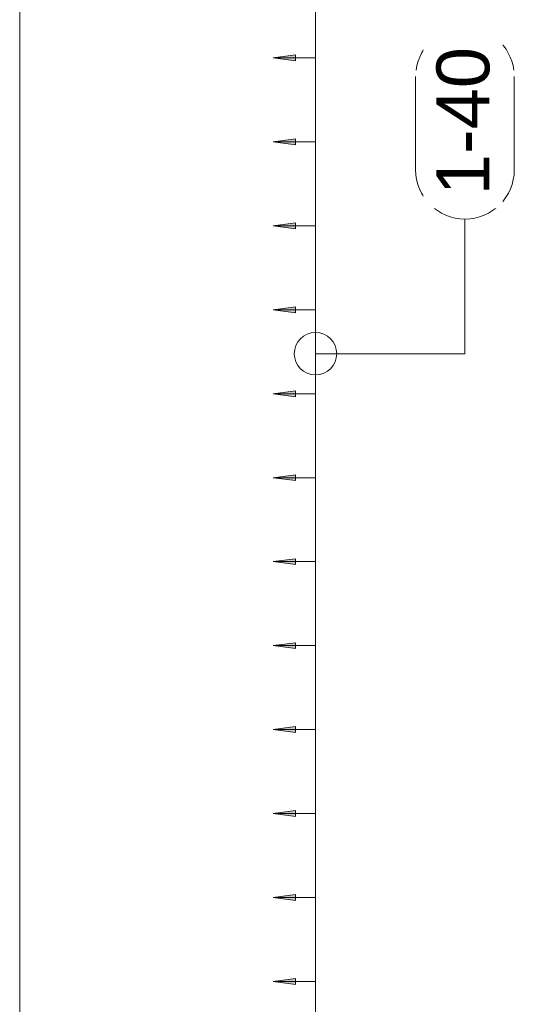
# Model space of a CAD drawing. Header units: millimetres. Extents: x 4307 to 42792, y 1610 to 10025.
# Tile 145 of 256: x 24630 to 25214, y 3197 to 4358. Entities that reach past the tile are written whole.
import ezdxf

# ---------------------------------------------------------------- set-up
doc = ezdxf.new("R2010")
doc.units = ezdxf.units.MM
for name, color, linetype, lineweight in [('A-ANNO-DIMS', 211, 'Continuous', 5), ('A-ANNO-DIMS-25', 211, 'Continuous', 5), ('S-COLS', 52, 'Continuous', 9), ('S-RBAR-IDEN', 171, 'Continuous', 5)]:
    doc.layers.add(name, color=color, linetype=linetype, lineweight=lineweight)
doc.styles.add('Arial_1', font='arial.ttf', dxfattribs={"height": 62.5})
doc.dimstyles.new('Výztuž_kusy__řezy__3', dxfattribs={"dimscale": 304.8, "dimtxt": 0.18, "dimasz": 0, "dimexe": 0, "dimexo": 0.0625, "dimgap": 0.082021, "dimtad": 1, "dimdec": 0, "dimzin": 0, "dimdsep": 46, "dimtxsty": 'Arial_1', "dimblk1": 'NONE', "dimblk2": 'NONE', "dimsah": 1, "dimcen": 0.09, "dimazin": 0, "dimtfac": 1, "dimtdec": 4, "dimtix": 1, "dimtmove": 0, "dimatfit": 3, "dimfxl": 0.164042, "dimfxlon": 1, "dimtvp": 1, "dimtfill": 1, "dimtolj": 1, "dimtzin": 0, "dimarcsym": 2})

# ---------------------------------------------------------------- blocks, each defined once
blk = doc.blocks.new('DIMBLOCK713-V1')
at = {"layer": 'A-ANNO-DIMS-25'}
for points in [[(24929.1, 4411.9), (24955.4, 4408.5), (24955.4, 4415.4)], [(24929.1, 4312.9), (24955.4, 4309.5), (24955.4, 4316.4)]]:
    blk.add_hatch(color=256, dxfattribs=at).paths.add_polyline_path(points)
for p, q in [((24955.4, 4415.4), (24929.1, 4411.9)), ((24955.4, 4408.5), (24955.4, 4415.4)), ((24929.1, 4411.9), (24955.4, 4408.5)), ((24979.1, 4411.9), (24929.1, 4411.9)), ((24979.1, 4411.9), (24979.1, 4312.9)), ((24979.1, 4411.9), (24979.1, 4411.9)), ((24955.4, 4316.4), (24929.1, 4312.9)), ((24929.1, 4312.9), (24955.4, 4309.5)), ((24979.1, 4312.9), (24929.1, 4312.9)), ((24955.4, 4309.5), (24955.4, 4316.4)), ((24979.1, 4312.9), (24979.1, 4312.9))]:
    blk.add_line(p, q, dxfattribs=at)
blk = doc.blocks.new('_None')
blk = doc.blocks.new('DIMBLOCK714-V1')
at = {"layer": 'A-ANNO-DIMS-25'}
for points in [[(24929.1, 4312.9), (24955.4, 4309.5), (24955.4, 4316.4)], [(24929.1, 4213.9), (24955.4, 4210.5), (24955.4, 4217.4)]]:
    blk.add_hatch(color=256, dxfattribs=at).paths.add_polyline_path(points)
for p, q in [((24955.4, 4316.4), (24929.1, 4312.9)), ((24929.1, 4312.9), (24955.4, 4309.5)), ((24979.1, 4312.9), (24929.1, 4312.9)), ((24955.4, 4309.5), (24955.4, 4316.4)), ((24979.1, 4312.9), (24979.1, 4213.9)), ((24979.1, 4312.9), (24979.1, 4312.9)), ((24955.4, 4217.4), (24929.1, 4213.9)), ((24955.4, 4210.5), (24955.4, 4217.4)), ((24929.1, 4213.9), (24955.4, 4210.5)), ((24979.1, 4213.9), (24929.1, 4213.9)), ((24979.1, 4213.9), (24979.1, 4213.9))]:
    blk.add_line(p, q, dxfattribs=at)
blk = doc.blocks.new('DIMBLOCK715-V1')
at = {"layer": 'A-ANNO-DIMS-25'}
for points in [[(24929.1, 4213.9), (24955.4, 4210.5), (24955.4, 4217.4)], [(24929.1, 4114.9), (24955.4, 4111.4), (24955.4, 4118.4)]]:
    blk.add_hatch(color=256, dxfattribs=at).paths.add_polyline_path(points)
for p, q in [((24955.4, 4217.4), (24929.1, 4213.9)), ((24955.4, 4210.5), (24955.4, 4217.4)), ((24929.1, 4213.9), (24955.4, 4210.5)), ((24979.1, 4213.9), (24929.1, 4213.9)), ((24979.1, 4213.9), (24979.1, 4114.9)), ((24979.1, 4213.9), (24979.1, 4213.9)), ((24955.4, 4118.4), (24929.1, 4114.9)), ((24929.1, 4114.9), (24955.4, 4111.4)), ((24979.1, 4114.9), (24929.1, 4114.9)), ((24955.4, 4111.4), (24955.4, 4118.4)), ((24979.1, 4114.9), (24979.1, 4114.9))]:
    blk.add_line(p, q, dxfattribs=at)
blk = doc.blocks.new('DIMBLOCK716-V1')
at = {"layer": 'A-ANNO-DIMS-25'}
for points in [[(24929.1, 4114.9), (24955.4, 4111.4), (24955.4, 4118.4)], [(24929.1, 4015.9), (24955.4, 4012.4), (24955.4, 4019.4)]]:
    blk.add_hatch(color=256, dxfattribs=at).paths.add_polyline_path(points)
for p, q in [((24955.4, 4118.4), (24929.1, 4114.9)), ((24929.1, 4114.9), (24955.4, 4111.4)), ((24979.1, 4114.9), (24929.1, 4114.9)), ((24955.4, 4111.4), (24955.4, 4118.4)), ((24979.1, 4114.9), (24979.1, 4015.9)), ((24979.1, 4114.9), (24979.1, 4114.9)), ((24955.4, 4019.4), (24929.1, 4015.9)), ((24955.4, 4012.4), (24955.4, 4019.4)), ((24929.1, 4015.9), (24955.4, 4012.4)), ((24979.1, 4015.9), (24929.1, 4015.9)), ((24979.1, 4015.9), (24979.1, 4015.9))]:
    blk.add_line(p, q, dxfattribs=at)
blk = doc.blocks.new('DIMBLOCK717-V1')
at = {"layer": 'A-ANNO-DIMS-25'}
for points in [[(24929.1, 4015.9), (24955.4, 4012.4), (24955.4, 4019.4)], [(24929.1, 3916.9), (24955.4, 3913.4), (24955.4, 3920.4)]]:
    blk.add_hatch(color=256, dxfattribs=at).paths.add_polyline_path(points)
for p, q in [((24955.4, 4019.4), (24929.1, 4015.9)), ((24955.4, 4012.4), (24955.4, 4019.4)), ((24929.1, 4015.9), (24955.4, 4012.4)), ((24979.1, 4015.9), (24929.1, 4015.9)), ((24979.1, 4015.9), (24979.1, 3916.9)), ((24979.1, 4015.9), (24979.1, 4015.9)), ((24955.4, 3920.4), (24929.1, 3916.9)), ((24929.1, 3916.9), (24955.4, 3913.4)), ((24979.1, 3916.9), (24929.1, 3916.9)), ((24955.4, 3913.4), (24955.4, 3920.4)), ((24979.1, 3916.9), (24979.1, 3916.9))]:
    blk.add_line(p, q, dxfattribs=at)
blk = doc.blocks.new('DIMBLOCK718-V1')
at = {"layer": 'A-ANNO-DIMS-25'}
for points in [[(24929.1, 3916.9), (24955.4, 3913.4), (24955.4, 3920.4)], [(24929.1, 3817.9), (24955.4, 3814.4), (24955.4, 3821.3)]]:
    blk.add_hatch(color=256, dxfattribs=at).paths.add_polyline_path(points)
for p, q in [((24955.4, 3920.4), (24929.1, 3916.9)), ((24929.1, 3916.9), (24955.4, 3913.4)), ((24979.1, 3916.9), (24929.1, 3916.9)), ((24955.4, 3913.4), (24955.4, 3920.4)), ((24979.1, 3916.9), (24979.1, 3817.9)), ((24979.1, 3916.9), (24979.1, 3916.9)), ((24955.4, 3821.3), (24929.1, 3817.9)), ((24955.4, 3814.4), (24955.4, 3821.3)), ((24929.1, 3817.9), (24955.4, 3814.4)), ((24979.1, 3817.9), (24929.1, 3817.9)), ((24979.1, 3817.9), (24979.1, 3817.9))]:
    blk.add_line(p, q, dxfattribs=at)
blk = doc.blocks.new('DIMBLOCK719-V1')
at = {"layer": 'A-ANNO-DIMS-25'}
for points in [[(24929.1, 3817.9), (24955.4, 3814.4), (24955.4, 3821.3)], [(24929.1, 3718.9), (24955.4, 3715.4), (24955.4, 3722.3)]]:
    blk.add_hatch(color=256, dxfattribs=at).paths.add_polyline_path(points)
for p, q in [((24955.4, 3821.3), (24929.1, 3817.9)), ((24955.4, 3814.4), (24955.4, 3821.3)), ((24929.1, 3817.9), (24955.4, 3814.4)), ((24979.1, 3817.9), (24929.1, 3817.9)), ((24979.1, 3817.9), (24979.1, 3718.9)), ((24979.1, 3817.9), (24979.1, 3817.9)), ((24955.4, 3722.3), (24929.1, 3718.9)), ((24929.1, 3718.9), (24955.4, 3715.4)), ((24979.1, 3718.9), (24929.1, 3718.9)), ((24955.4, 3715.4), (24955.4, 3722.3)), ((24979.1, 3718.9), (24979.1, 3718.9))]:
    blk.add_line(p, q, dxfattribs=at)
blk = doc.blocks.new('DIMBLOCK720-V1')
at = {"layer": 'A-ANNO-DIMS-25'}
for points in [[(24929.1, 3718.9), (24955.4, 3715.4), (24955.4, 3722.3)], [(24929.1, 3619.9), (24955.4, 3616.4), (24955.4, 3623.3)]]:
    blk.add_hatch(color=256, dxfattribs=at).paths.add_polyline_path(points)
for p, q in [((24955.4, 3722.3), (24929.1, 3718.9)), ((24929.1, 3718.9), (24955.4, 3715.4)), ((24979.1, 3718.9), (24929.1, 3718.9)), ((24955.4, 3715.4), (24955.4, 3722.3)), ((24979.1, 3718.9), (24979.1, 3619.9)), ((24979.1, 3718.9), (24979.1, 3718.9)), ((24955.4, 3623.3), (24929.1, 3619.9)), ((24955.4, 3616.4), (24955.4, 3623.3)), ((24929.1, 3619.9), (24955.4, 3616.4)), ((24979.1, 3619.9), (24929.1, 3619.9)), ((24979.1, 3619.9), (24979.1, 3619.9))]:
    blk.add_line(p, q, dxfattribs=at)
blk = doc.blocks.new('DIMBLOCK721-V1')
at = {"layer": 'A-ANNO-DIMS-25'}
for points in [[(24929.1, 3619.9), (24955.4, 3616.4), (24955.4, 3623.3)], [(24929.1, 3520.9), (24955.4, 3517.4), (24955.4, 3524.3)]]:
    blk.add_hatch(color=256, dxfattribs=at).paths.add_polyline_path(points)
for p, q in [((24955.4, 3623.3), (24929.1, 3619.9)), ((24955.4, 3616.4), (24955.4, 3623.3)), ((24929.1, 3619.9), (24955.4, 3616.4)), ((24979.1, 3619.9), (24929.1, 3619.9)), ((24979.1, 3619.9), (24979.1, 3520.9)), ((24979.1, 3619.9), (24979.1, 3619.9)), ((24955.4, 3524.3), (24929.1, 3520.9)), ((24929.1, 3520.9), (24955.4, 3517.4)), ((24979.1, 3520.9), (24929.1, 3520.9)), ((24955.4, 3517.4), (24955.4, 3524.3)), ((24979.1, 3520.9), (24979.1, 3520.9))]:
    blk.add_line(p, q, dxfattribs=at)
blk = doc.blocks.new('DIMBLOCK722-V1')
at = {"layer": 'A-ANNO-DIMS-25'}
for points in [[(24929.1, 3520.9), (24955.4, 3517.4), (24955.4, 3524.3)], [(24929.1, 3421.9), (24955.4, 3418.4), (24955.4, 3425.3)]]:
    blk.add_hatch(color=256, dxfattribs=at).paths.add_polyline_path(points)
for p, q in [((24955.4, 3524.3), (24929.1, 3520.9)), ((24929.1, 3520.9), (24955.4, 3517.4)), ((24979.1, 3520.9), (24929.1, 3520.9)), ((24955.4, 3517.4), (24955.4, 3524.3)), ((24979.1, 3520.9), (24979.1, 3421.9)), ((24979.1, 3520.9), (24979.1, 3520.9)), ((24955.4, 3425.3), (24929.1, 3421.9)), ((24955.4, 3418.4), (24955.4, 3425.3)), ((24929.1, 3421.9), (24955.4, 3418.4)), ((24979.1, 3421.9), (24929.1, 3421.9)), ((24979.1, 3421.9), (24979.1, 3421.9))]:
    blk.add_line(p, q, dxfattribs=at)
blk = doc.blocks.new('DIMBLOCK723-V1')
at = {"layer": 'A-ANNO-DIMS-25'}
for points in [[(24929.1, 3421.9), (24955.4, 3418.4), (24955.4, 3425.3)], [(24929.1, 3322.9), (24955.4, 3319.4), (24955.4, 3326.3)]]:
    blk.add_hatch(color=256, dxfattribs=at).paths.add_polyline_path(points)
for p, q in [((24955.4, 3425.3), (24929.1, 3421.9)), ((24955.4, 3418.4), (24955.4, 3425.3)), ((24929.1, 3421.9), (24955.4, 3418.4)), ((24979.1, 3421.9), (24929.1, 3421.9)), ((24979.1, 3421.9), (24979.1, 3322.9)), ((24979.1, 3421.9), (24979.1, 3421.9)), ((24955.4, 3326.3), (24929.1, 3322.9)), ((24929.1, 3322.9), (24955.4, 3319.4)), ((24979.1, 3322.9), (24929.1, 3322.9)), ((24955.4, 3319.4), (24955.4, 3326.3)), ((24979.1, 3322.9), (24979.1, 3322.9))]:
    blk.add_line(p, q, dxfattribs=at)
blk = doc.blocks.new('DIMBLOCK724-V1')
at = {"layer": 'A-ANNO-DIMS-25'}
for points in [[(24929.1, 3322.9), (24955.4, 3319.4), (24955.4, 3326.3)], [(24929.1, 3223.9), (24955.4, 3220.4), (24955.4, 3227.3)]]:
    blk.add_hatch(color=256, dxfattribs=at).paths.add_polyline_path(points)
for p, q in [((24955.4, 3326.3), (24929.1, 3322.9)), ((24929.1, 3322.9), (24955.4, 3319.4)), ((24979.1, 3322.9), (24929.1, 3322.9)), ((24955.4, 3319.4), (24955.4, 3326.3)), ((24979.1, 3322.9), (24979.1, 3223.9)), ((24979.1, 3322.9), (24979.1, 3322.9)), ((24955.4, 3227.3), (24929.1, 3223.9)), ((24929.1, 3223.9), (24955.4, 3220.4)), ((24979.1, 3223.9), (24929.1, 3223.9)), ((24955.4, 3220.4), (24955.4, 3227.3)), ((24979.1, 3223.9), (24979.1, 3223.9))]:
    blk.add_line(p, q, dxfattribs=at)
blk = doc.blocks.new('DIMBLOCK725-V1')
at = {"layer": 'A-ANNO-DIMS-25'}
for points in [[(24929.1, 3223.9), (24955.4, 3220.4), (24955.4, 3227.3)], [(24929.1, 3124.8), (24955.4, 3121.4), (24955.4, 3128.3)]]:
    blk.add_hatch(color=256, dxfattribs=at).paths.add_polyline_path(points)
for p, q in [((24955.4, 3227.3), (24929.1, 3223.9)), ((24929.1, 3223.9), (24955.4, 3220.4)), ((24979.1, 3223.9), (24929.1, 3223.9)), ((24955.4, 3220.4), (24955.4, 3227.3)), ((24979.1, 3223.9), (24979.1, 3124.8)), ((24979.1, 3223.9), (24979.1, 3223.9)), ((24955.4, 3128.3), (24929.1, 3124.8)), ((24929.1, 3124.8), (24955.4, 3121.4)), ((24979.1, 3124.8), (24929.1, 3124.8)), ((24955.4, 3121.4), (24955.4, 3128.3)), ((24979.1, 3124.8), (24979.1, 3124.8))]:
    blk.add_line(p, q, dxfattribs=at)
blk = doc.blocks.new('DIMBLOCK731-V1')
at = {"layer": 'A-ANNO-DIMS-25'}
for points in [[(24929.1, 5600), (24955.4, 5596.5), (24955.4, 5603.5)], [(24929.1, 5501), (24955.4, 5497.5), (24955.4, 5504.5)], [(24929.1, 5402), (24955.4, 5398.5), (24955.4, 5405.4)], [(24929.1, 5303), (24955.4, 5299.5), (24955.4, 5306.4)], [(24929.1, 5204), (24955.4, 5200.5), (24955.4, 5207.4)], [(24929.1, 5105), (24955.4, 5101.5), (24955.4, 5108.4)], [(24929.1, 5006), (24955.4, 5002.5), (24955.4, 5009.4)], [(24929.1, 4907), (24955.4, 4903.5), (24955.4, 4910.4)], [(24929.1, 4808), (24955.4, 4804.5), (24955.4, 4811.4)], [(24929.1, 4708.9), (24955.4, 4705.5), (24955.4, 4712.4)], [(24929.1, 4609.9), (24955.4, 4606.5), (24955.4, 4613.4)], [(24929.1, 4510.9), (24955.4, 4507.5), (24955.4, 4514.4)], [(24929.1, 4411.9), (24955.4, 4408.5), (24955.4, 4415.4)], [(24929.1, 4312.9), (24955.4, 4309.5), (24955.4, 4316.4)], [(24929.1, 4213.9), (24955.4, 4210.5), (24955.4, 4217.4)], [(24929.1, 4114.9), (24955.4, 4111.4), (24955.4, 4118.4)], [(24929.1, 4015.9), (24955.4, 4012.4), (24955.4, 4019.4)], [(24929.1, 3916.9), (24955.4, 3913.4), (24955.4, 3920.4)], [(24929.1, 3817.9), (24955.4, 3814.4), (24955.4, 3821.3)], [(24929.1, 3718.9), (24955.4, 3715.4), (24955.4, 3722.3)], [(24929.1, 3619.9), (24955.4, 3616.4), (24955.4, 3623.3)], [(24929.1, 3520.9), (24955.4, 3517.4), (24955.4, 3524.3)], [(24929.1, 3421.9), (24955.4, 3418.4), (24955.4, 3425.3)], [(24929.1, 3322.9), (24955.4, 3319.4), (24955.4, 3326.3)], [(24929.1, 3223.9), (24955.4, 3220.4), (24955.4, 3227.3)], [(24929.1, 3124.8), (24955.4, 3121.4), (24955.4, 3128.3)], [(24929.1, 3025.8), (24955.4, 3022.4), (24955.4, 3029.3)], [(24929.1, 2926.8), (24955.4, 2923.4), (24955.4, 2930.3)], [(24929.1, 2827.8), (24955.4, 2824.4), (24955.4, 2831.3)], [(24929.1, 2728.8), (24955.4, 2725.4), (24955.4, 2732.3)], [(24929.1, 2629.8), (24955.4, 2626.4), (24955.4, 2633.3)]]:
    blk.add_hatch(color=256, dxfattribs=at).paths.add_polyline_path(points)
for p, q in [((24955.4, 5603.5), (24929.1, 5600)), ((24929.1, 5600), (24955.4, 5596.5)), ((24979.1, 5600), (24929.1, 5600)), ((24955.4, 5596.5), (24955.4, 5603.5)), ((24979.1, 5600), (24979.1, 2629.8)), ((24979.1, 5600), (24979.1, 5501)), ((24979.1, 5600), (24979.1, 5600)), ((24955.4, 5504.5), (24929.1, 5501)), ((24955.4, 5497.5), (24955.4, 5504.5)), ((24929.1, 5501), (24955.4, 5497.5)), ((24979.1, 5501), (24929.1, 5501)), ((24979.1, 5501), (24979.1, 5402)), ((24979.1, 5501), (24979.1, 5501)), ((24955.4, 5405.4), (24929.1, 5402)), ((24929.1, 5402), (24955.4, 5398.5)), ((24979.1, 5402), (24929.1, 5402)), ((24955.4, 5398.5), (24955.4, 5405.4)), ((24979.1, 5402), (24979.1, 5303)), ((24979.1, 5402), (24979.1, 5402)), ((24955.4, 5306.4), (24929.1, 5303)), ((24955.4, 5299.5), (24955.4, 5306.4)), ((24929.1, 5303), (24955.4, 5299.5)), ((24979.1, 5303), (24929.1, 5303)), ((24979.1, 5303), (24979.1, 5204)), ((24979.1, 5303), (24979.1, 5303)), ((24955.4, 5207.4), (24929.1, 5204)), ((24929.1, 5204), (24955.4, 5200.5)), ((24979.1, 5204), (24929.1, 5204)), ((24955.4, 5200.5), (24955.4, 5207.4)), ((24979.1, 5204), (24979.1, 5105)), ((24979.1, 5204), (24979.1, 5204)), ((24955.4, 5108.4), (24929.1, 5105)), ((24929.1, 5105), (24955.4, 5101.5)), ((24979.1, 5105), (24929.1, 5105)), ((24955.4, 5101.5), (24955.4, 5108.4)), ((24979.1, 5105), (24979.1, 5006)), ((24979.1, 5105), (24979.1, 5105)), ((24955.4, 5009.4), (24929.1, 5006)), ((24929.1, 5006), (24955.4, 5002.5)), ((24979.1, 5006), (24929.1, 5006)), ((24955.4, 5002.5), (24955.4, 5009.4)), ((24979.1, 5006), (24979.1, 4907)), ((24979.1, 5006), (24979.1, 5006)), ((24955.4, 4910.4), (24929.1, 4907)), ((24929.1, 4907), (24955.4, 4903.5)), ((24979.1, 4907), (24929.1, 4907)), ((24955.4, 4903.5), (24955.4, 4910.4)), ((24979.1, 4907), (24979.1, 4808)), ((24979.1, 4907), (24979.1, 4907)), ((24955.4, 4811.4), (24929.1, 4808)), ((24929.1, 4808), (24955.4, 4804.5)), ((24979.1, 4808), (24929.1, 4808)), ((24955.4, 4804.5), (24955.4, 4811.4)), ((24979.1, 4808), (24979.1, 4708.9)), ((24979.1, 4808), (24979.1, 4808)), ((24955.4, 4712.4), (24929.1, 4708.9)), ((24929.1, 4708.9), (24955.4, 4705.5)), ((24979.1, 4708.9), (24929.1, 4708.9)), ((24955.4, 4705.5), (24955.4, 4712.4)), ((24979.1, 4708.9), (24979.1, 4609.9)), ((24979.1, 4708.9), (24979.1, 4708.9)), ((24955.4, 4613.4), (24929.1, 4609.9)), ((24929.1, 4609.9), (24955.4, 4606.5)), ((24979.1, 4609.9), (24929.1, 4609.9)), ((24955.4, 4606.5), (24955.4, 4613.4)), ((24979.1, 4609.9), (24979.1, 4510.9)), ((24979.1, 4609.9), (24979.1, 4609.9)), ((24955.4, 4514.4), (24929.1, 4510.9)), ((24929.1, 4510.9), (24955.4, 4507.5)), ((24979.1, 4510.9), (24929.1, 4510.9)), ((24955.4, 4507.5), (24955.4, 4514.4)), ((24979.1, 4510.9), (24979.1, 4411.9)), ((24979.1, 4510.9), (24979.1, 4510.9)), ((24955.4, 4415.4), (24929.1, 4411.9)), ((24955.4, 4408.5), (24955.4, 4415.4)), ((24929.1, 4411.9), (24955.4, 4408.5)), ((24979.1, 4411.9), (24929.1, 4411.9)), ((24979.1, 4411.9), (24979.1, 4312.9)), ((24979.1, 4411.9), (24979.1, 4411.9)), ((24955.4, 4316.4), (24929.1, 4312.9)), ((24929.1, 4312.9), (24955.4, 4309.5)), ((24979.1, 4312.9), (24929.1, 4312.9)), ((24955.4, 4309.5), (24955.4, 4316.4)), ((24979.1, 4312.9), (24979.1, 4213.9)), ((24979.1, 4312.9), (24979.1, 4312.9)), ((24955.4, 4217.4), (24929.1, 4213.9)), ((24955.4, 4210.5), (24955.4, 4217.4)), ((24929.1, 4213.9), (24955.4, 4210.5)), ((24979.1, 4213.9), (24929.1, 4213.9)), ((24979.1, 4213.9), (24979.1, 4114.9)), ((24979.1, 4213.9), (24979.1, 4213.9)), ((24955.4, 4118.4), (24929.1, 4114.9)), ((24929.1, 4114.9), (24955.4, 4111.4)), ((24979.1, 4114.9), (24929.1, 4114.9)), ((24955.4, 4111.4), (24955.4, 4118.4)), ((24979.1, 4114.9), (24979.1, 4015.9)), ((24979.1, 4114.9), (24979.1, 4114.9)), ((24955.4, 4019.4), (24929.1, 4015.9)), ((24955.4, 4012.4), (24955.4, 4019.4)), ((24929.1, 4015.9), (24955.4, 4012.4)), ((24979.1, 4015.9), (24929.1, 4015.9)), ((24979.1, 4015.9), (24979.1, 3916.9)), ((24979.1, 4015.9), (24979.1, 4015.9)), ((24955.4, 3920.4), (24929.1, 3916.9)), ((24929.1, 3916.9), (24955.4, 3913.4)), ((24979.1, 3916.9), (24929.1, 3916.9)), ((24955.4, 3913.4), (24955.4, 3920.4)), ((24979.1, 3916.9), (24979.1, 3817.9)), ((24979.1, 3916.9), (24979.1, 3916.9)), ((24955.4, 3821.3), (24929.1, 3817.9)), ((24955.4, 3814.4), (24955.4, 3821.3)), ((24929.1, 3817.9), (24955.4, 3814.4)), ((24979.1, 3817.9), (24929.1, 3817.9)), ((24979.1, 3817.9), (24979.1, 3718.9)), ((24979.1, 3817.9), (24979.1, 3817.9)), ((24955.4, 3722.3), (24929.1, 3718.9)), ((24929.1, 3718.9), (24955.4, 3715.4)), ((24979.1, 3718.9), (24929.1, 3718.9)), ((24955.4, 3715.4), (24955.4, 3722.3)), ((24979.1, 3718.9), (24979.1, 3619.9)), ((24979.1, 3718.9), (24979.1, 3718.9)), ((24955.4, 3623.3), (24929.1, 3619.9)), ((24955.4, 3616.4), (24955.4, 3623.3)), ((24929.1, 3619.9), (24955.4, 3616.4)), ((24979.1, 3619.9), (24929.1, 3619.9)), ((24979.1, 3619.9), (24979.1, 3520.9)), ((24979.1, 3619.9), (24979.1, 3619.9)), ((24955.4, 3524.3), (24929.1, 3520.9)), ((24929.1, 3520.9), (24955.4, 3517.4)), ((24979.1, 3520.9), (24929.1, 3520.9)), ((24955.4, 3517.4), (24955.4, 3524.3)), ((24979.1, 3520.9), (24979.1, 3421.9)), ((24979.1, 3520.9), (24979.1, 3520.9)), ((24955.4, 3425.3), (24929.1, 3421.9)), ((24955.4, 3418.4), (24955.4, 3425.3)), ((24929.1, 3421.9), (24955.4, 3418.4)), ((24979.1, 3421.9), (24929.1, 3421.9)), ((24979.1, 3421.9), (24979.1, 3322.9)), ((24979.1, 3421.9), (24979.1, 3421.9)), ((24955.4, 3326.3), (24929.1, 3322.9)), ((24929.1, 3322.9), (24955.4, 3319.4)), ((24979.1, 3322.9), (24929.1, 3322.9)), ((24955.4, 3319.4), (24955.4, 3326.3)), ((24979.1, 3322.9), (24979.1, 3223.9)), ((24979.1, 3322.9), (24979.1, 3322.9)), ((24955.4, 3227.3), (24929.1, 3223.9)), ((24929.1, 3223.9), (24955.4, 3220.4)), ((24979.1, 3223.9), (24929.1, 3223.9)), ((24955.4, 3220.4), (24955.4, 3227.3)), ((24979.1, 3223.9), (24979.1, 3124.8)), ((24979.1, 3223.9), (24979.1, 3223.9)), ((24955.4, 3128.3), (24929.1, 3124.8)), ((24929.1, 3124.8), (24955.4, 3121.4)), ((24979.1, 3124.8), (24929.1, 3124.8)), ((24955.4, 3121.4), (24955.4, 3128.3)), ((24979.1, 3124.8), (24979.1, 3025.8)), ((24979.1, 3124.8), (24979.1, 3124.8)), ((24955.4, 3029.3), (24929.1, 3025.8)), ((24929.1, 3025.8), (24955.4, 3022.4)), ((24979.1, 3025.8), (24929.1, 3025.8)), ((24955.4, 3022.4), (24955.4, 3029.3)), ((24979.1, 3025.8), (24979.1, 2926.8)), ((24979.1, 3025.8), (24979.1, 3025.8)), ((24955.4, 2930.3), (24929.1, 2926.8)), ((24929.1, 2926.8), (24955.4, 2923.4)), ((24979.1, 2926.8), (24929.1, 2926.8)), ((24955.4, 2923.4), (24955.4, 2930.3)), ((24979.1, 2926.8), (24979.1, 2827.8)), ((24979.1, 2926.8), (24979.1, 2926.8)), ((24955.4, 2831.3), (24929.1, 2827.8)), ((24929.1, 2827.8), (24955.4, 2824.4)), ((24979.1, 2827.8), (24929.1, 2827.8)), ((24955.4, 2824.4), (24955.4, 2831.3)), ((24979.1, 2827.8), (24979.1, 2728.8)), ((24979.1, 2827.8), (24979.1, 2827.8)), ((24955.4, 2732.3), (24929.1, 2728.8)), ((24929.1, 2728.8), (24955.4, 2725.4)), ((24979.1, 2728.8), (24929.1, 2728.8)), ((24955.4, 2725.4), (24955.4, 2732.3)), ((24979.1, 2728.8), (24979.1, 2629.8)), ((24979.1, 2728.8), (24979.1, 2728.8)), ((24955.4, 2633.3), (24929.1, 2629.8)), ((24929.1, 2629.8), (24955.4, 2626.4)), ((24979.1, 2629.8), (24929.1, 2629.8)), ((24955.4, 2626.4), (24955.4, 2633.3)), ((24979.1, 2629.8), (24979.1, 2629.8))]:
    blk.add_line(p, q, dxfattribs=at)
blk = doc.blocks.new('Popisek výztuže__BEZ NATOČENÍ_ - _Typ_ množství_PRAVÝ _řezy_-573725-V1')
at = {"layer": 'S-RBAR-IDEN'}
for p, q in [((5911.2, 9413.6), (5801.5, 9413.6)), ((5801.5, 9297.2), (5911.2, 9297.2))]:
    blk.add_line(p, q, dxfattribs=at)
for centre, start, end in [((5801.5, 9355.4), 90, 270), ((5911.2, 9355.4), 277.6434, 82.3566)]:
    blk.add_arc(centre, 58.2, start, end, dxfattribs=at)

msp = doc.modelspace()

# ---------------------------------------------------------------- linework, layer by layer
at = {"layer": 'S-COLS'}
for p, q in [((24630, 2605), (24630, 5770)), ((24630, 5620), (24630, 2605))]:
    msp.add_line(p, q, dxfattribs=at)
at = {"layer": 'S-RBAR-IDEN'}
for p, q in [((25155.5, 3964.1), (25155.5, 4122.8)), ((24979.1, 3964.1), (25155.5, 3964.1))]:
    msp.add_line(p, q, dxfattribs=at)
msp.add_circle((24979.1, 3964.1), 25, dxfattribs=at)

# ---------------------------------------------------------------- block references
at = {"layer": 'S-RBAR-IDEN', "rotation": 89.99999999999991}
msp.add_blockref('Popisek výztuže__BEZ NATOČENÍ_ - _Typ_ množství_PRAVÝ _řezy_-573725-V1', (34510.9, -1620.4), dxfattribs=at)

# ---------------------------------------------------------------- dimensions: what is measured, and where the dimension line sits
at = {"layer": 'A-ANNO-DIMS'}
for base, p1, p2, text, override, picture, middle in [((24979.1, 2629.8), (24929.1, 5600), (24929.1, 2629.8), '99 2970', {"dimpost": '<>', "dimblk1": 'None', "dimblk2": 'None', "dimsah": 1, "dimfxl": 2970.187087}, 'DIMBLOCK731-V1', (24922.2, 4114.9)), ((24979.1, 4312.9), (24929.1, 4411.9), (24929.1, 4312.9), ' ', {"dimpost": '<>', "dimfxl": 99.006236}, 'DIMBLOCK713-V1', (24979.1, 4362.4)), ((24979.1, 4213.9), (24929.1, 4312.9), (24929.1, 4213.9), ' ', {"dimpost": '<>', "dimfxl": 99.006236}, 'DIMBLOCK714-V1', (24979.1, 4263.4)), ((24979.1, 4114.9), (24929.1, 4213.9), (24929.1, 4114.9), ' ', {"dimpost": '<>', "dimfxl": 99.006236}, 'DIMBLOCK715-V1', (24979.1, 4164.4)), ((24979.1, 4015.9), (24929.1, 4114.9), (24929.1, 4015.9), ' ', {"dimpost": '<>', "dimfxl": 99.006236}, 'DIMBLOCK716-V1', (24979.1, 4065.4)), ((24979.1, 3916.9), (24929.1, 4015.9), (24929.1, 3916.9), ' ', {"dimpost": '<>', "dimfxl": 99.006236}, 'DIMBLOCK717-V1', (24979.1, 3966.4)), ((24979.1, 3817.9), (24929.1, 3916.9), (24929.1, 3817.9), ' ', {"dimpost": '<>', "dimfxl": 99.006236}, 'DIMBLOCK718-V1', (24979.1, 3867.4)), ((24979.1, 3718.9), (24929.1, 3817.9), (24929.1, 3718.9), ' ', {"dimpost": '<>', "dimfxl": 99.006236}, 'DIMBLOCK719-V1', (24979.1, 3768.4)), ((24979.1, 3619.9), (24929.1, 3718.9), (24929.1, 3619.9), ' ', {"dimpost": '<>', "dimfxl": 99.006236}, 'DIMBLOCK720-V1', (24979.1, 3669.4)), ((24979.1, 3520.9), (24929.1, 3619.9), (24929.1, 3520.9), ' ', {"dimpost": '<>', "dimfxl": 99.006236}, 'DIMBLOCK721-V1', (24979.1, 3570.4)), ((24979.1, 3421.9), (24929.1, 3520.9), (24929.1, 3421.9), ' ', {"dimpost": '<>', "dimfxl": 99.006236}, 'DIMBLOCK722-V1', (24979.1, 3471.4)), ((24979.1, 3322.9), (24929.1, 3421.9), (24929.1, 3322.9), ' ', {"dimpost": '<>', "dimfxl": 99.006236}, 'DIMBLOCK723-V1', (24979.1, 3372.4)), ((24979.1, 3223.9), (24929.1, 3322.9), (24929.1, 3223.9), ' ', {"dimpost": '<>', "dimfxl": 99.006236}, 'DIMBLOCK724-V1', (24979.1, 3273.4)), ((24979.1, 3124.8), (24929.1, 3223.9), (24929.1, 3124.8), ' ', {"dimpost": '<>', "dimfxl": 99.006236}, 'DIMBLOCK725-V1', (24979.1, 3174.3))]:
    dim = msp.add_linear_dim(base=base, p1=p1, p2=p2, angle=90, text=text, dimstyle='Výztuž_kusy__řezy__3', override=override, dxfattribs=at)
    dim.commit()
    dim.dimension.update_dxf_attribs({"geometry": picture, "text_midpoint": middle})

# ---------------------------------------------------------------- next in the draw order: texts
at = {"layer": 'S-RBAR-IDEN', "insert": (25121.8, 4151), "char_height": 62.5, "width": 210.443, "attachment_point": 1, "rotation": 90, "style": 'Arial_1', "bg_fill": 3, "box_fill_scale": 1.25, "bg_fill_color": 256, "bg_fill_true_color": 13158600, "bg_fill_transparency": 0}
msp.add_mtext('1-40', dxfattribs=at)

doc.saveas('drawing.dxf')
